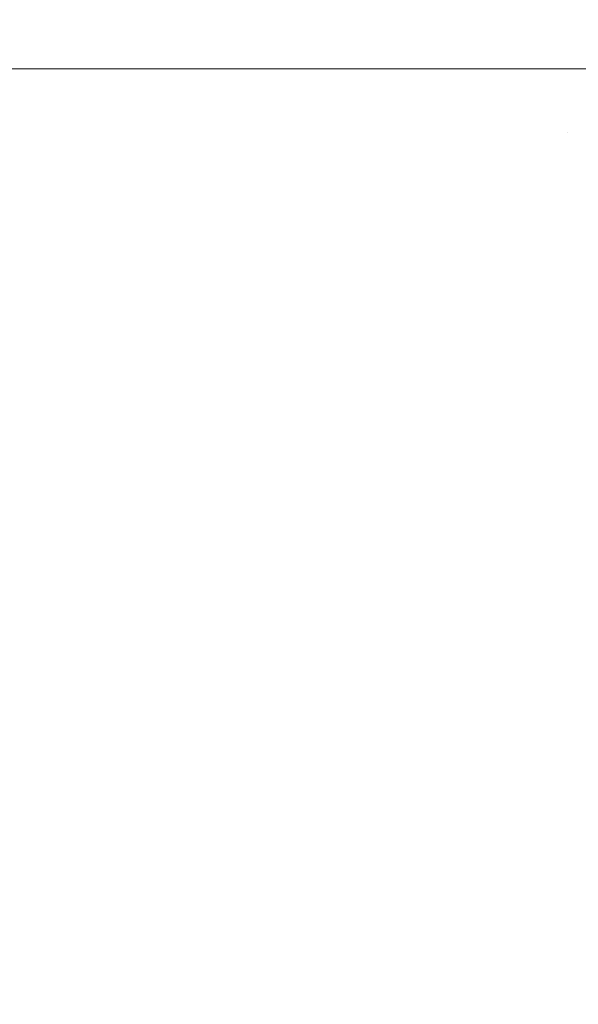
# Model space of a CAD drawing. Header units: centimetres. Extents: x -26 to 27.3, y -25.3 to -23.5.
# Tile 196 of 221: x 27.2214 to 27.2442, y -25.1982 to -25.1579. Entities that reach past the tile are written whole.
import ezdxf

# ---------------------------------------------------------------- set-up
doc = ezdxf.new("R2010")
doc.units = ezdxf.units.CM
doc.header["$LTSCALE"] = 2.54
doc.layers.add('Lucido design-1', color=7, linetype='Continuous')

# ---------------------------------------------------------------- blocks, each defined once
blk = doc.blocks.new('Gruppo-4-1')
at = {"color": 7, "linetype": 'Continuous', "lineweight": 9}
for points, invisible_edges in [([(27.223412, -23.559888, 1049.630799), (27.223412, -25.159888, 1049.630799), (27.219695, -25.159888, 1049.629223), (27.219695, -23.559888, 1049.629223)], 5), ([(27.219864, -25.159888, 1050.41482), (27.223409, -25.159888, 1050.413304), (27.223409, -23.559888, 1050.413304), (27.219864, -23.559888, 1050.41482)], 10), ([(27.223786, -23.559888, 1050.413143), (27.223409, -23.559888, 1050.413304), (27.223409, -25.159888, 1050.413304), (27.223786, -25.159888, 1050.413143)], 10), ([(27.227066, -23.559888, 1049.632526), (27.227066, -25.159888, 1049.632526), (27.223412, -25.159888, 1049.630799), (27.223412, -23.559888, 1049.630799)], 5), ([(27.223786, -25.159888, 1050.413143), (27.227061, -25.159888, 1050.411574), (27.227061, -23.559888, 1050.411574), (27.223786, -23.559888, 1050.413143)], 10), ([(27.227629, -23.559888, 1050.411302), (27.227061, -23.559888, 1050.411574), (27.227061, -25.159888, 1050.411574), (27.227629, -25.159888, 1050.411302)], 10), ([(27.230652, -23.559888, 1049.634402), (27.230652, -25.159888, 1049.634402), (27.227066, -25.159888, 1049.632526), (27.227066, -23.559888, 1049.632526)], 5), ([(27.227629, -25.159888, 1050.411302), (27.230645, -25.159888, 1050.409696), (27.230645, -23.559888, 1050.409696), (27.227629, -23.559888, 1050.411302)], 10), ([(27.231384, -23.559888, 1050.409303), (27.230645, -23.559888, 1050.409696), (27.230645, -25.159888, 1050.409696), (27.231384, -25.159888, 1050.409303)], 10), ([(27.234162, -23.559888, 1049.636423), (27.234162, -25.159888, 1049.636423), (27.230652, -25.159888, 1049.634402), (27.230652, -23.559888, 1049.634402)], 5), ([(27.231384, -25.159888, 1050.409303), (27.234154, -25.159888, 1050.407673), (27.234154, -23.559888, 1050.407673), (27.231384, -23.559888, 1050.409303)], 10), ([(27.235047, -23.559888, 1050.407148), (27.234154, -23.559888, 1050.407673), (27.234154, -25.159888, 1050.407673), (27.235047, -25.159888, 1050.407148)], 10), ([(27.237592, -23.559888, 1049.638588), (27.237592, -25.159888, 1049.638588), (27.234162, -25.159888, 1049.636423), (27.234162, -23.559888, 1049.636423)], 5), ([(27.235047, -25.159888, 1050.407148), (27.237582, -25.159888, 1050.405508), (27.237582, -23.559888, 1050.405508), (27.235047, -23.559888, 1050.407148)], 10), ([(27.23861, -23.559888, 1050.404842), (27.237582, -23.559888, 1050.405508), (27.237582, -25.159888, 1050.405508), (27.23861, -25.159888, 1050.404842)], 10), ([(27.240933, -23.559888, 1049.640891), (27.240933, -25.159888, 1049.640891), (27.237592, -25.159888, 1049.638588), (27.237592, -23.559888, 1049.638588)], 5), ([(27.23861, -25.159888, 1050.404842), (27.240922, -25.159888, 1050.403203), (27.240922, -23.559888, 1050.403203), (27.23861, -23.559888, 1050.404842)], 10), ([(27.242068, -23.559888, 1050.402391), (27.240922, -23.559888, 1050.403203), (27.240922, -25.159888, 1050.403203), (27.242068, -25.159888, 1050.402391)], 10), ([(27.24423, -23.559888, 1049.643368), (27.24423, -25.159888, 1049.643368), (27.240933, -25.159888, 1049.640891), (27.240933, -23.559888, 1049.640891)], 5), ([(27.242068, -25.159888, 1050.402391), (27.243863, -25.159888, 1050.401029), (27.243863, -23.559888, 1050.401029), (27.242068, -23.559888, 1050.402391)], 10), ([(27.243863, -25.159888, 1050.401029), (27.244224, -25.159888, 1050.400735), (27.244224, -23.559888, 1050.400735), (27.243863, -23.559888, 1050.401029)], 10), ([(27.247132, -23.559888, 1050.398377), (27.244224, -23.559888, 1050.400735), (27.244224, -25.159888, 1050.400735), (27.247132, -25.159888, 1050.398377)], 10), ([(27.223412, -25.159888, 1049.630799), (27.223375, -25.161624, 1049.630799), (27.219661, -25.161466, 1049.629223), (27.219695, -25.159888, 1049.629223)], 7), ([(27.223409, -25.159888, 1050.413304), (27.219864, -25.159888, 1050.41482), (27.21983, -25.161473, 1050.41482), (27.223749, -25.161639, 1050.413143)], 14), ([(27.227066, -25.159888, 1049.632526), (27.227026, -25.161779, 1049.632526), (27.223375, -25.161624, 1049.630799), (27.223412, -25.159888, 1049.630799)], 7), ([(27.223749, -25.161639, 1050.413143), (27.223786, -25.159888, 1050.413143), (27.223409, -25.159888, 1050.413304)], 9), ([(27.227061, -25.159888, 1050.411574), (27.223786, -25.159888, 1050.413143), (27.223749, -25.161639, 1050.413143), (27.227588, -25.161803, 1050.411302)], 14), ([(27.230652, -25.159888, 1049.634402), (27.230609, -25.161931, 1049.634402), (27.227026, -25.161779, 1049.632526), (27.227066, -25.159888, 1049.632526)], 7), ([(27.227588, -25.161803, 1050.411302), (27.227629, -25.159888, 1050.411302), (27.227061, -25.159888, 1050.411574)], 9), ([(27.230645, -25.159888, 1050.409696), (27.227629, -25.159888, 1050.411302), (27.227588, -25.161803, 1050.411302), (27.23134, -25.161962, 1050.409303)], 14), ([(27.234162, -25.159888, 1049.636423), (27.234116, -25.16208, 1049.636423), (27.230609, -25.161931, 1049.634402), (27.230652, -25.159888, 1049.634402)], 7), ([(27.23134, -25.161962, 1050.409303), (27.231384, -25.159888, 1050.409303), (27.230645, -25.159888, 1050.409696)], 9), ([(27.234154, -25.159888, 1050.407673), (27.231384, -25.159888, 1050.409303), (27.23134, -25.161962, 1050.409303), (27.234999, -25.162117, 1050.407148)], 14), ([(27.237592, -25.159888, 1049.638588), (27.237542, -25.162225, 1049.638588), (27.234116, -25.16208, 1049.636423), (27.234162, -25.159888, 1049.636423)], 7), ([(27.234999, -25.162117, 1050.407148), (27.235047, -25.159888, 1050.407148), (27.234154, -25.159888, 1050.407673)], 9), ([(27.237582, -25.159888, 1050.405508), (27.235047, -25.159888, 1050.407148), (27.234999, -25.162117, 1050.407148), (27.238559, -25.162269, 1050.404842)], 14), ([(27.240933, -25.159888, 1049.640891), (27.240881, -25.162367, 1049.640891), (27.237542, -25.162225, 1049.638588), (27.237592, -25.159888, 1049.638588)], 7), ([(27.238559, -25.162269, 1050.404842), (27.23861, -25.159888, 1050.404842), (27.237582, -25.159888, 1050.405508)], 9), ([(27.240922, -25.159888, 1050.403203), (27.23861, -25.159888, 1050.404842), (27.238559, -25.162269, 1050.404842), (27.242015, -25.162415, 1050.402391)], 14), ([(27.24423, -25.159888, 1049.643368), (27.244174, -25.162507, 1049.643368), (27.240881, -25.162367, 1049.640891), (27.240933, -25.159888, 1049.640891)], 7), ([(27.242015, -25.162415, 1050.402391), (27.242068, -25.159888, 1050.402391), (27.240922, -25.159888, 1050.403203)], 9), ([(27.242068, -25.159888, 1050.402391), (27.242015, -25.162415, 1050.402391), (27.243808, -25.162492, 1050.401029), (27.243863, -25.159888, 1050.401029)], 7), ([(27.243808, -25.162492, 1050.401029), (27.247074, -25.16263, 1050.398377), (27.247132, -25.159888, 1050.398377), (27.244224, -25.159888, 1050.400735)], 11), ([(27.244224, -25.159888, 1050.400735), (27.243863, -25.159888, 1050.401029), (27.243808, -25.162492, 1050.401029)], 10), ([(27.247379, -25.159888, 1049.645943), (27.24732, -25.162641, 1049.645943), (27.244174, -25.162507, 1049.643368), (27.24423, -25.159888, 1049.643368)], 7), ([(27.223375, -25.161624, 1049.630799), (27.223264, -25.163356, 1049.630799), (27.219561, -25.163041, 1049.629223), (27.219661, -25.161466, 1049.629223)], 15), ([(27.21983, -25.161473, 1050.41482), (27.219729, -25.163055, 1050.41482), (27.223638, -25.163388, 1050.413143), (27.223749, -25.161639, 1050.413143)], 15), ([(27.227026, -25.161779, 1049.632526), (27.226906, -25.163666, 1049.632526), (27.223264, -25.163356, 1049.630799), (27.223375, -25.161624, 1049.630799)], 15), ([(27.223749, -25.161639, 1050.413143), (27.223638, -25.163388, 1050.413143), (27.227466, -25.163714, 1050.411302), (27.227588, -25.161803, 1050.411302)], 15), ([(27.230609, -25.161931, 1049.634402), (27.230479, -25.16397, 1049.634402), (27.226906, -25.163666, 1049.632526), (27.227026, -25.161779, 1049.632526)], 15), ([(27.227588, -25.161803, 1050.411302), (27.227466, -25.163714, 1050.411302), (27.231208, -25.164032, 1050.409303), (27.23134, -25.161962, 1050.409303)], 15), ([(27.234116, -25.16208, 1049.636423), (27.233976, -25.164268, 1049.636423), (27.230479, -25.16397, 1049.634402), (27.230609, -25.161931, 1049.634402)], 15), ([(27.23134, -25.161962, 1050.409303), (27.231208, -25.164032, 1050.409303), (27.234857, -25.164343, 1050.407148), (27.234999, -25.162117, 1050.407148)], 15), ([(27.237542, -25.162225, 1049.638588), (27.237393, -25.164559, 1049.638588), (27.233976, -25.164268, 1049.636423), (27.234116, -25.16208, 1049.636423)], 15), ([(27.234999, -25.162117, 1050.407148), (27.234857, -25.164343, 1050.407148), (27.238408, -25.164645, 1050.404842), (27.238559, -25.162269, 1050.404842)], 15), ([(27.240881, -25.162367, 1049.640891), (27.240723, -25.164842, 1049.640891), (27.237393, -25.164559, 1049.638588), (27.237542, -25.162225, 1049.638588)], 15), ([(27.238559, -25.162269, 1050.404842), (27.238408, -25.164645, 1050.404842), (27.241854, -25.164938, 1050.402391), (27.242015, -25.162415, 1050.402391)], 15), ([(27.244174, -25.162507, 1049.643368), (27.244008, -25.165122, 1049.643368), (27.240723, -25.164842, 1049.640891), (27.240881, -25.162367, 1049.640891)], 15), ([(27.242015, -25.162415, 1050.402391), (27.241854, -25.164938, 1050.402391), (27.243642, -25.16509, 1050.401029), (27.243808, -25.162492, 1050.401029)], 15), ([(27.243808, -25.162492, 1050.401029), (27.243642, -25.16509, 1050.401029), (27.2469, -25.165368, 1050.398377), (27.247074, -25.16263, 1050.398377)], 15), ([(27.24732, -25.162641, 1049.645943), (27.247145, -25.165389, 1049.645943), (27.244008, -25.165122, 1049.643368), (27.244174, -25.162507, 1049.643368)], 15), ([(27.223264, -25.163356, 1049.630799), (27.223081, -25.165082, 1049.630799), (27.219393, -25.16461, 1049.629223), (27.219561, -25.163041, 1049.629223)], 15), ([(27.219729, -25.163055, 1050.41482), (27.219561, -25.164632, 1050.41482), (27.223452, -25.16513, 1050.413143), (27.223638, -25.163388, 1050.413143)], 15), ([(27.226906, -25.163666, 1049.632526), (27.226705, -25.165546, 1049.632526), (27.223081, -25.165082, 1049.630799), (27.223264, -25.163356, 1049.630799)], 15), ([(27.223638, -25.163388, 1050.413143), (27.223452, -25.16513, 1050.413143), (27.227263, -25.165618, 1050.411302), (27.227466, -25.163714, 1050.411302)], 15), ([(27.230479, -25.16397, 1049.634402), (27.230262, -25.166002, 1049.634402), (27.226705, -25.165546, 1049.632526), (27.226906, -25.163666, 1049.632526)], 15), ([(27.227466, -25.163714, 1050.411302), (27.227263, -25.165618, 1050.411302), (27.230988, -25.166095, 1050.409303), (27.231208, -25.164032, 1050.409303)], 15), ([(27.233976, -25.164268, 1049.636423), (27.233744, -25.166448, 1049.636423), (27.230262, -25.166002, 1049.634402), (27.230479, -25.16397, 1049.634402)], 15), ([(27.231208, -25.164032, 1050.409303), (27.230988, -25.166095, 1050.409303), (27.234621, -25.16656, 1050.407148), (27.234857, -25.164343, 1050.407148)], 15), ([(27.237393, -25.164559, 1049.638588), (27.237146, -25.166883, 1049.638588), (27.233744, -25.166448, 1049.636423), (27.233976, -25.164268, 1049.636423)], 15), ([(27.234857, -25.164343, 1050.407148), (27.234621, -25.16656, 1050.407148), (27.238156, -25.167013, 1050.404842), (27.238408, -25.164645, 1050.404842)], 15), ([(27.223081, -25.165082, 1049.630799), (27.222824, -25.166799, 1049.630799), (27.21916, -25.166171, 1049.629223), (27.219393, -25.16461, 1049.629223)], 15), ([(27.219561, -25.164632, 1050.41482), (27.219327, -25.166199, 1050.41482), (27.223193, -25.166862, 1050.413143), (27.223452, -25.16513, 1050.413143)], 15), ([(27.240723, -25.164842, 1049.640891), (27.24046, -25.167308, 1049.640891), (27.237146, -25.166883, 1049.638588), (27.237393, -25.164559, 1049.638588)], 15), ([(27.238408, -25.164645, 1050.404842), (27.238156, -25.167013, 1050.404842), (27.241586, -25.167452, 1050.402391), (27.241854, -25.164938, 1050.402391)], 15), ([(27.244008, -25.165122, 1049.643368), (27.24373, -25.167727, 1049.643368), (27.24046, -25.167308, 1049.640891), (27.240723, -25.164842, 1049.640891)], 15), ([(27.226705, -25.165546, 1049.632526), (27.226426, -25.167417, 1049.632526), (27.222824, -25.166799, 1049.630799), (27.223081, -25.165082, 1049.630799)], 15), ([(27.223452, -25.16513, 1050.413143), (27.223193, -25.166862, 1050.413143), (27.22698, -25.167512, 1050.411302), (27.227263, -25.165618, 1050.411302)], 15), ([(27.241854, -25.164938, 1050.402391), (27.241586, -25.167452, 1050.402391), (27.243366, -25.16768, 1050.401029), (27.243642, -25.16509, 1050.401029)], 15), ([(27.243642, -25.16509, 1050.401029), (27.243366, -25.16768, 1050.401029), (27.246609, -25.168095, 1050.398377), (27.2469, -25.165368, 1050.398377)], 15), ([(27.247145, -25.165389, 1049.645943), (27.246853, -25.168126, 1049.645943), (27.24373, -25.167727, 1049.643368), (27.244008, -25.165122, 1049.643368)], 15), ([(27.230262, -25.166002, 1049.634402), (27.22996, -25.168023, 1049.634402), (27.226426, -25.167417, 1049.632526), (27.226705, -25.165546, 1049.632526)], 15), ([(27.227263, -25.165618, 1050.411302), (27.22698, -25.167512, 1050.411302), (27.230681, -25.168146, 1050.409303), (27.230988, -25.166095, 1050.409303)], 15), ([(27.233744, -25.166448, 1049.636423), (27.23342, -25.168616, 1049.636423), (27.22996, -25.168023, 1049.634402), (27.230262, -25.166002, 1049.634402)], 15), ([(27.222824, -25.166799, 1049.630799), (27.222494, -25.168503, 1049.630799), (27.21886, -25.16772, 1049.629223), (27.21916, -25.166171, 1049.629223)], 15), ([(27.219327, -25.166199, 1050.41482), (27.219026, -25.167756, 1050.41482), (27.22286, -25.168582, 1050.413143), (27.223193, -25.166862, 1050.413143)], 15), ([(27.230988, -25.166095, 1050.409303), (27.230681, -25.168146, 1050.409303), (27.234291, -25.168765, 1050.407148), (27.234621, -25.16656, 1050.407148)], 15), ([(27.237146, -25.166883, 1049.638588), (27.2368, -25.169196, 1049.638588), (27.23342, -25.168616, 1049.636423), (27.233744, -25.166448, 1049.636423)], 15), ([(27.226426, -25.167417, 1049.632526), (27.226066, -25.169273, 1049.632526), (27.222494, -25.168503, 1049.630799), (27.222824, -25.166799, 1049.630799)], 15), ([(27.223193, -25.166862, 1050.413143), (27.22286, -25.168582, 1050.413143), (27.226616, -25.169392, 1050.411302), (27.22698, -25.167512, 1050.411302)], 15), ([(27.234621, -25.16656, 1050.407148), (27.234291, -25.168765, 1050.407148), (27.237803, -25.169368, 1050.404842), (27.238156, -25.167013, 1050.404842)], 15), ([(27.24046, -25.167308, 1049.640891), (27.240093, -25.16976, 1049.640891), (27.2368, -25.169196, 1049.638588), (27.237146, -25.166883, 1049.638588)], 15), ([(27.238156, -25.167013, 1050.404842), (27.237803, -25.169368, 1050.404842), (27.241212, -25.169952, 1050.402391), (27.241586, -25.167452, 1050.402391)], 15), ([(27.22996, -25.168023, 1049.634402), (27.229572, -25.170029, 1049.634402), (27.226066, -25.169273, 1049.632526), (27.226426, -25.167417, 1049.632526)], 15), ([(27.22698, -25.167512, 1050.411302), (27.226616, -25.169392, 1050.411302), (27.230287, -25.170183, 1050.409303), (27.230681, -25.168146, 1050.409303)], 15), ([(27.24373, -25.167727, 1049.643368), (27.243342, -25.170317, 1049.643368), (27.240093, -25.16976, 1049.640891), (27.24046, -25.167308, 1049.640891)], 15), ([(27.241586, -25.167452, 1050.402391), (27.241212, -25.169952, 1050.402391), (27.242981, -25.170255, 1050.401029), (27.243366, -25.16768, 1050.401029)], 15), ([(27.243366, -25.16768, 1050.401029), (27.242981, -25.170255, 1050.401029), (27.246203, -25.170808, 1050.398377), (27.246609, -25.168095, 1050.398377)], 15), ([(27.222494, -25.168503, 1049.630799), (27.222092, -25.170192, 1049.630799), (27.218495, -25.169256, 1049.629223), (27.21886, -25.16772, 1049.629223)], 15), ([(27.219026, -25.167756, 1050.41482), (27.218659, -25.169298, 1050.41482), (27.222455, -25.170287, 1050.413143), (27.22286, -25.168582, 1050.413143)], 15), ([(27.23342, -25.168616, 1049.636423), (27.233003, -25.170768, 1049.636423), (27.229572, -25.170029, 1049.634402), (27.22996, -25.168023, 1049.634402)], 15), ([(27.246853, -25.168126, 1049.645943), (27.246446, -25.17085, 1049.645943), (27.243342, -25.170317, 1049.643368), (27.24373, -25.167727, 1049.643368)], 15), ([(27.230681, -25.168146, 1050.409303), (27.230287, -25.170183, 1050.409303), (27.233868, -25.170955, 1050.407148), (27.234291, -25.168765, 1050.407148)], 15), ([(27.226066, -25.169273, 1049.632526), (27.225629, -25.171113, 1049.632526), (27.222092, -25.170192, 1049.630799), (27.222494, -25.168503, 1049.630799)], 15), ([(27.22286, -25.168582, 1050.413143), (27.222455, -25.170287, 1050.413143), (27.226173, -25.171255, 1050.411302), (27.226616, -25.169392, 1050.411302)], 15), ([(27.2368, -25.169196, 1049.638588), (27.236356, -25.171491, 1049.638588), (27.233003, -25.170768, 1049.636423), (27.23342, -25.168616, 1049.636423)], 15), ([(27.234291, -25.168765, 1050.407148), (27.233868, -25.170955, 1050.407148), (27.237351, -25.171705, 1050.404842), (27.237803, -25.169368, 1050.404842)], 15), ([(27.222092, -25.170192, 1049.630799), (27.221619, -25.171863, 1049.630799), (27.218065, -25.170774, 1049.629223), (27.218495, -25.169256, 1049.629223)], 15), ([(27.218659, -25.169298, 1050.41482), (27.218227, -25.170824, 1050.41482), (27.221977, -25.171972, 1050.413143), (27.222455, -25.170287, 1050.413143)], 15), ([(27.229572, -25.170029, 1049.634402), (27.229099, -25.172017, 1049.634402), (27.225629, -25.171113, 1049.632526), (27.226066, -25.169273, 1049.632526)], 15), ([(27.240093, -25.16976, 1049.640891), (27.239622, -25.172195, 1049.640891), (27.236356, -25.171491, 1049.638588), (27.2368, -25.169196, 1049.638588)], 15), ([(27.226616, -25.169392, 1050.411302), (27.226173, -25.171255, 1050.411302), (27.229807, -25.172201, 1050.409303), (27.230287, -25.170183, 1050.409303)], 15), ([(27.237803, -25.169368, 1050.404842), (27.237351, -25.171705, 1050.404842), (27.240732, -25.172434, 1050.402391), (27.241212, -25.169952, 1050.402391)], 15), ([(27.233003, -25.170768, 1049.636423), (27.232496, -25.172901, 1049.636423), (27.229099, -25.172017, 1049.634402), (27.229572, -25.170029, 1049.634402)], 15), ([(27.243342, -25.170317, 1049.643368), (27.242845, -25.172889, 1049.643368), (27.239622, -25.172195, 1049.640891), (27.240093, -25.16976, 1049.640891)], 15), ([(27.241212, -25.169952, 1050.402391), (27.240732, -25.172434, 1050.402391), (27.242486, -25.172812, 1050.401029), (27.242981, -25.170255, 1050.401029)], 15), ([(27.225629, -25.171113, 1049.632526), (27.225114, -25.172933, 1049.632526), (27.221619, -25.171863, 1049.630799), (27.222092, -25.170192, 1049.630799)], 15), ([(27.222455, -25.170287, 1050.413143), (27.221977, -25.171972, 1050.413143), (27.225651, -25.173097, 1050.411302), (27.226173, -25.171255, 1050.411302)], 15), ([(27.230287, -25.170183, 1050.409303), (27.229807, -25.172201, 1050.409303), (27.233352, -25.173124, 1050.407148), (27.233868, -25.170955, 1050.407148)], 15), ([(27.242981, -25.170255, 1050.401029), (27.242486, -25.172812, 1050.401029), (27.245682, -25.173501, 1050.398377), (27.246203, -25.170808, 1050.398377)], 15), ([(27.246446, -25.17085, 1049.645943), (27.245923, -25.173553, 1049.645943), (27.242845, -25.172889, 1049.643368), (27.243342, -25.170317, 1049.643368)], 15), ([(27.221619, -25.171863, 1049.630799), (27.221076, -25.173511, 1049.630799), (27.217571, -25.172273, 1049.629223), (27.218065, -25.170774, 1049.629223)], 15), ([(27.218227, -25.170824, 1050.41482), (27.21773, -25.172329, 1050.41482), (27.221429, -25.173636, 1050.413143), (27.221977, -25.171972, 1050.413143)], 15), ([(27.236356, -25.171491, 1049.638588), (27.235815, -25.173765, 1049.638588), (27.232496, -25.172901, 1049.636423), (27.233003, -25.170768, 1049.636423)], 15), ([(27.229099, -25.172017, 1049.634402), (27.228542, -25.173983, 1049.634402), (27.225114, -25.172933, 1049.632526), (27.225629, -25.171113, 1049.632526)], 15), ([(27.226173, -25.171255, 1050.411302), (27.225651, -25.173097, 1050.411302), (27.229242, -25.174197, 1050.409303), (27.229807, -25.172201, 1050.409303)], 15), ([(27.233868, -25.170955, 1050.407148), (27.233352, -25.173124, 1050.407148), (27.2368, -25.174022, 1050.404842), (27.237351, -25.171705, 1050.404842)], 15), ([(27.239622, -25.172195, 1049.640891), (27.239049, -25.174607, 1049.640891), (27.235815, -25.173765, 1049.638588), (27.236356, -25.171491, 1049.638588)], 15), ([(27.237351, -25.171705, 1050.404842), (27.2368, -25.174022, 1050.404842), (27.240147, -25.174893, 1050.402391), (27.240732, -25.172434, 1050.402391)], 15), ([(27.225114, -25.172933, 1049.632526), (27.224522, -25.174729, 1049.632526), (27.221076, -25.173511, 1049.630799), (27.221619, -25.171863, 1049.630799)], 15), ([(27.221977, -25.171972, 1050.413143), (27.221429, -25.173636, 1050.413143), (27.225052, -25.174916, 1050.411302), (27.225651, -25.173097, 1050.411302)], 15), ([(27.232496, -25.172901, 1049.636423), (27.231899, -25.175011, 1049.636423), (27.228542, -25.173983, 1049.634402), (27.229099, -25.172017, 1049.634402)], 15), ([(27.21773, -25.172329, 1050.41482), (27.217171, -25.173813, 1050.41482), (27.22081, -25.175275, 1050.413143), (27.221429, -25.173636, 1050.413143)], 15), ([(27.229807, -25.172201, 1050.409303), (27.229242, -25.174197, 1050.409303), (27.232744, -25.17527, 1050.407148), (27.233352, -25.173124, 1050.407148)], 15), ([(27.242845, -25.172889, 1049.643368), (27.242239, -25.175438, 1049.643368), (27.239049, -25.174607, 1049.640891), (27.239622, -25.172195, 1049.640891)], 15), ([(27.240732, -25.172434, 1050.402391), (27.240147, -25.174893, 1050.402391), (27.241884, -25.175346, 1050.401029), (27.242486, -25.172812, 1050.401029)], 15), ([(27.235815, -25.173765, 1049.638588), (27.235178, -25.176015, 1049.638588), (27.231899, -25.175011, 1049.636423), (27.232496, -25.172901, 1049.636423)], 15), ([(27.242486, -25.172812, 1050.401029), (27.241884, -25.175346, 1050.401029), (27.245047, -25.176169, 1050.398377), (27.245682, -25.173501, 1050.398377)], 15), ([(27.245923, -25.173553, 1049.645943), (27.245286, -25.176232, 1049.645943), (27.242239, -25.175438, 1049.643368), (27.242845, -25.172889, 1049.643368)], 15), ([(27.228542, -25.173983, 1049.634402), (27.227902, -25.175923, 1049.634402), (27.224522, -25.174729, 1049.632526), (27.225114, -25.172933, 1049.632526)], 15), ([(27.225651, -25.173097, 1050.411302), (27.225052, -25.174916, 1050.411302), (27.228593, -25.176167, 1050.409303), (27.229242, -25.174197, 1050.409303)], 15), ([(27.233352, -25.173124, 1050.407148), (27.232744, -25.17527, 1050.407148), (27.236151, -25.176313, 1050.404842), (27.2368, -25.174022, 1050.404842)], 15), ([(27.224522, -25.174729, 1049.632526), (27.223854, -25.176498, 1049.632526), (27.220463, -25.175136, 1049.630799), (27.221076, -25.173511, 1049.630799)], 15), ([(27.221429, -25.173636, 1050.413143), (27.22081, -25.175275, 1050.413143), (27.224376, -25.176708, 1050.411302), (27.225052, -25.174916, 1050.411302)], 15), ([(27.231899, -25.175011, 1049.636423), (27.231212, -25.177093, 1049.636423), (27.227902, -25.175923, 1049.634402), (27.228542, -25.173983, 1049.634402)], 15), ([(27.239049, -25.174607, 1049.640891), (27.238373, -25.176993, 1049.640891), (27.235178, -25.176015, 1049.638588), (27.235815, -25.173765, 1049.638588)], 15), ([(27.2368, -25.174022, 1050.404842), (27.236151, -25.176313, 1050.404842), (27.239458, -25.177326, 1050.402391), (27.240147, -25.174893, 1050.402391)], 15), ([(27.229242, -25.174197, 1050.409303), (27.228593, -25.176167, 1050.409303), (27.232046, -25.177387, 1050.407148), (27.232744, -25.17527, 1050.407148)], 15), ([(27.227902, -25.175923, 1049.634402), (27.227181, -25.177835, 1049.634402), (27.223854, -25.176498, 1049.632526), (27.224522, -25.174729, 1049.632526)], 15), ([(27.225052, -25.174916, 1050.411302), (27.224376, -25.176708, 1050.411302), (27.22786, -25.178108, 1050.409303), (27.228593, -25.176167, 1050.409303)], 15), ([(27.242239, -25.175438, 1049.643368), (27.241525, -25.177959, 1049.643368), (27.238373, -25.176993, 1049.640891), (27.239049, -25.174607, 1049.640891)], 15), ([(27.240147, -25.174893, 1050.402391), (27.239458, -25.177326, 1050.402391), (27.241174, -25.177851, 1050.401029), (27.241884, -25.175346, 1050.401029)], 15), ([(27.223854, -25.176498, 1049.632526), (27.223112, -25.178238, 1049.632526), (27.219782, -25.176732, 1049.630799), (27.220463, -25.175136, 1049.630799)], 15), ([(27.22081, -25.175275, 1050.413143), (27.220123, -25.176886, 1050.413143), (27.223624, -25.178469, 1050.411302), (27.224376, -25.176708, 1050.411302)], 15), ([(27.235178, -25.176015, 1049.638588), (27.234446, -25.178235, 1049.638588), (27.231212, -25.177093, 1049.636423), (27.231899, -25.175011, 1049.636423)], 15), ([(27.232744, -25.17527, 1050.407148), (27.232046, -25.177387, 1050.407148), (27.235406, -25.178574, 1050.404842), (27.236151, -25.176313, 1050.404842)], 15), ([(27.241884, -25.175346, 1050.401029), (27.241174, -25.177851, 1050.401029), (27.2443, -25.178809, 1050.398377), (27.245047, -25.176169, 1050.398377)], 15), ([(27.245286, -25.176232, 1049.645943), (27.244536, -25.178881, 1049.645943), (27.241525, -25.177959, 1049.643368), (27.242239, -25.175438, 1049.643368)], 15), ([(27.231212, -25.177093, 1049.636423), (27.230438, -25.179144, 1049.636423), (27.227181, -25.177835, 1049.634402), (27.227902, -25.175923, 1049.634402)], 15), ([(27.238373, -25.176993, 1049.640891), (27.237597, -25.179349, 1049.640891), (27.234446, -25.178235, 1049.638588), (27.235178, -25.176015, 1049.638588)], 15), ([(27.227181, -25.177835, 1049.634402), (27.226379, -25.179714, 1049.634402), (27.223112, -25.178238, 1049.632526), (27.223854, -25.176498, 1049.632526)], 15), ([(27.228593, -25.176167, 1050.409303), (27.22786, -25.178108, 1050.409303), (27.231259, -25.179474, 1050.407148), (27.232046, -25.177387, 1050.407148)], 15), ([(27.236151, -25.176313, 1050.404842), (27.235406, -25.178574, 1050.404842), (27.238667, -25.179727, 1050.402391), (27.239458, -25.177326, 1050.402391)], 15), ([(27.223112, -25.178238, 1049.632526), (27.222296, -25.179944, 1049.632526), (27.219033, -25.178299, 1049.630799), (27.219782, -25.176732, 1049.630799)], 15), ([(27.220123, -25.176886, 1050.413143), (27.219367, -25.178467, 1050.413143), (27.222798, -25.180197, 1050.411302), (27.223624, -25.178469, 1050.411302)], 15), ([(27.224376, -25.176708, 1050.411302), (27.223624, -25.178469, 1050.411302), (27.227046, -25.180016, 1050.409303), (27.22786, -25.178108, 1050.409303)], 15), ([(27.234446, -25.178235, 1049.638588), (27.23362, -25.180423, 1049.638588), (27.230438, -25.179144, 1049.636423), (27.231212, -25.177093, 1049.636423)], 15), ([(27.241525, -25.177959, 1049.643368), (27.240705, -25.180447, 1049.643368), (27.237597, -25.179349, 1049.640891), (27.238373, -25.176993, 1049.640891)], 15), ([(27.239458, -25.177326, 1050.402391), (27.238667, -25.179727, 1050.402391), (27.240359, -25.180325, 1050.401029), (27.241174, -25.177851, 1050.401029)], 15), ([(27.232046, -25.177387, 1050.407148), (27.231259, -25.179474, 1050.407148), (27.234565, -25.180802, 1050.404842), (27.235406, -25.178574, 1050.404842)], 15), ([(27.230438, -25.179144, 1049.636423), (27.229578, -25.18116, 1049.636423), (27.226379, -25.179714, 1049.634402), (27.227181, -25.177835, 1049.634402)], 15), ([(27.22786, -25.178108, 1050.409303), (27.227046, -25.180016, 1050.409303), (27.230384, -25.181525, 1050.407148), (27.231259, -25.179474, 1050.407148)], 15), ([(27.241174, -25.177851, 1050.401029), (27.240359, -25.180325, 1050.401029), (27.243441, -25.181414, 1050.398377), (27.2443, -25.178809, 1050.398377)], 15), ([(27.244536, -25.178881, 1049.645943), (27.243674, -25.181496, 1049.645943), (27.240705, -25.180447, 1049.643368), (27.241525, -25.177959, 1049.643368)], 15), ([(27.222296, -25.179944, 1049.632526), (27.221409, -25.181614, 1049.632526), (27.218219, -25.179832, 1049.630799), (27.219033, -25.178299, 1049.630799)], 15), ([(27.219367, -25.178467, 1050.413143), (27.218546, -25.180014, 1050.413143), (27.2219, -25.181888, 1050.411302), (27.222798, -25.180197, 1050.411302)], 15), ([(27.226379, -25.179714, 1049.634402), (27.225498, -25.181558, 1049.634402), (27.222296, -25.179944, 1049.632526), (27.223112, -25.178238, 1049.632526)], 15), ([(27.223624, -25.178469, 1050.411302), (27.222798, -25.180197, 1050.411302), (27.226152, -25.181888, 1050.409303), (27.227046, -25.180016, 1050.409303)], 15), ([(27.237597, -25.179349, 1049.640891), (27.236721, -25.181669, 1049.640891), (27.23362, -25.180423, 1049.638588), (27.234446, -25.178235, 1049.638588)], 15), ([(27.235406, -25.178574, 1050.404842), (27.234565, -25.180802, 1050.404842), (27.237774, -25.182092, 1050.402391), (27.238667, -25.179727, 1050.402391)], 15), ([(27.2443, -25.178809, 1050.398377), (27.243441, -25.181414, 1050.398377), (27.246428, -25.182469, 1050.395578), (27.247329, -25.179736, 1050.395578)], 15), ([(27.247447, -25.179772, 1049.648646), (27.246544, -25.18251, 1049.648646), (27.243674, -25.181496, 1049.645943), (27.244536, -25.178881, 1049.645943)], 15), ([(27.23362, -25.180423, 1049.638588), (27.232703, -25.182573, 1049.638588), (27.229578, -25.18116, 1049.636423), (27.230438, -25.179144, 1049.636423)], 15), ([(27.240705, -25.180447, 1049.643368), (27.23978, -25.182898, 1049.643368), (27.236721, -25.181669, 1049.640891), (27.237597, -25.179349, 1049.640891)], 15), ([(27.229578, -25.18116, 1049.636423), (27.228633, -25.183139, 1049.636423), (27.225498, -25.181558, 1049.634402), (27.226379, -25.179714, 1049.634402)], 15), ([(27.231259, -25.179474, 1050.407148), (27.230384, -25.181525, 1050.407148), (27.233631, -25.182992, 1050.404842), (27.234565, -25.180802, 1050.404842)], 15), ([(27.238667, -25.179727, 1050.402391), (27.237774, -25.182092, 1050.402391), (27.239439, -25.182761, 1050.401029), (27.240359, -25.180325, 1050.401029)], 15), ([(27.221409, -25.181614, 1049.632526), (27.220452, -25.183245, 1049.632526), (27.21734, -25.181329, 1049.630799), (27.218219, -25.179832, 1049.630799)], 15), ([(27.218546, -25.180014, 1050.413143), (27.217659, -25.181525, 1050.413143), (27.220931, -25.18354, 1050.411302), (27.2219, -25.181888, 1050.411302)], 15), ([(27.225498, -25.181558, 1049.634402), (27.22454, -25.183363, 1049.634402), (27.221409, -25.181614, 1049.632526), (27.222296, -25.179944, 1049.632526)], 15), ([(27.227046, -25.180016, 1050.409303), (27.226152, -25.181888, 1050.409303), (27.229422, -25.183537, 1050.407148), (27.230384, -25.181525, 1050.407148)], 15), ([(27.222798, -25.180197, 1050.411302), (27.2219, -25.181888, 1050.411302), (27.225179, -25.18372, 1050.409303), (27.226152, -25.181888, 1050.409303)], 15), ([(27.236721, -25.181669, 1049.640891), (27.235748, -25.183949, 1049.640891), (27.232703, -25.182573, 1049.638588), (27.23362, -25.180423, 1049.638588)], 15), ([(27.240359, -25.180325, 1050.401029), (27.239439, -25.182761, 1050.401029), (27.242473, -25.18398, 1050.398377), (27.243441, -25.181414, 1050.398377)], 15), ([(27.243674, -25.181496, 1049.645943), (27.242702, -25.184072, 1049.645943), (27.23978, -25.182898, 1049.643368), (27.240705, -25.180447, 1049.643368)], 15), ([(27.234565, -25.180802, 1050.404842), (27.233631, -25.182992, 1050.404842), (27.236782, -25.184417, 1050.402391), (27.237774, -25.182092, 1050.402391)], 15), ([(27.232703, -25.182573, 1049.638588), (27.231695, -25.184682, 1049.638588), (27.228633, -25.183139, 1049.636423), (27.229578, -25.18116, 1049.636423)], 15), ([(27.22454, -25.183363, 1049.634402), (27.223505, -25.185125, 1049.634402), (27.220452, -25.183245, 1049.632526), (27.221409, -25.181614, 1049.632526)], 15), ([(27.228633, -25.183139, 1049.636423), (27.227604, -25.185075, 1049.636423), (27.22454, -25.183363, 1049.634402), (27.225498, -25.181558, 1049.634402)], 15), ([(27.230384, -25.181525, 1050.407148), (27.229422, -25.183537, 1050.407148), (27.232604, -25.185141, 1050.404842), (27.233631, -25.182992, 1050.404842)], 15), ([(27.23978, -25.182898, 1049.643368), (27.238752, -25.185307, 1049.643368), (27.235748, -25.183949, 1049.640891), (27.236721, -25.181669, 1049.640891)], 15), ([(27.243441, -25.181414, 1050.398377), (27.242473, -25.18398, 1050.398377), (27.245412, -25.185161, 1050.395578), (27.246428, -25.182469, 1050.395578)], 15), ([(27.246544, -25.18251, 1049.648646), (27.245527, -25.185207, 1049.648646), (27.242702, -25.184072, 1049.645943), (27.243674, -25.181496, 1049.645943)], 15), ([(27.2219, -25.181888, 1050.411302), (27.220931, -25.18354, 1050.411302), (27.224129, -25.185509, 1050.409303), (27.225179, -25.18372, 1050.409303)], 15), ([(27.226152, -25.181888, 1050.409303), (27.225179, -25.18372, 1050.409303), (27.228376, -25.185506, 1050.407148), (27.229422, -25.183537, 1050.407148)], 15), ([(27.237774, -25.182092, 1050.402391), (27.236782, -25.184417, 1050.402391), (27.238417, -25.185156, 1050.401029), (27.239439, -25.182761, 1050.401029)], 15), ([(27.235748, -25.183949, 1049.640891), (27.234679, -25.186187, 1049.640891), (27.231695, -25.184682, 1049.638588), (27.232703, -25.182573, 1049.638588)], 15), ([(27.233631, -25.182992, 1050.404842), (27.232604, -25.185141, 1050.404842), (27.235692, -25.186698, 1050.402391), (27.236782, -25.184417, 1050.402391)], 15), ([(27.239439, -25.182761, 1050.401029), (27.238417, -25.185156, 1050.401029), (27.241396, -25.186503, 1050.398377), (27.242473, -25.18398, 1050.398377)], 15), ([(27.242702, -25.184072, 1049.645943), (27.241621, -25.186604, 1049.645943), (27.238752, -25.185307, 1049.643368), (27.23978, -25.182898, 1049.643368)], 15), ([(27.223505, -25.185125, 1049.634402), (27.222397, -25.186842, 1049.634402), (27.219427, -25.184834, 1049.632526), (27.220452, -25.183245, 1049.632526)], 15), ([(27.227604, -25.185075, 1049.636423), (27.226495, -25.186966, 1049.636423), (27.223505, -25.185125, 1049.634402), (27.22454, -25.183363, 1049.634402)], 15), ([(27.231695, -25.184682, 1049.638588), (27.230598, -25.186747, 1049.638588), (27.227604, -25.185075, 1049.636423), (27.228633, -25.183139, 1049.636423)], 15), ([(27.220931, -25.18354, 1050.411302), (27.219893, -25.185149, 1050.411302), (27.223004, -25.187252, 1050.409303), (27.224129, -25.185509, 1050.409303)], 15), ([(27.225179, -25.18372, 1050.409303), (27.224129, -25.185509, 1050.409303), (27.227248, -25.187429, 1050.407148), (27.228376, -25.185506, 1050.407148)], 15), ([(27.229422, -25.183537, 1050.407148), (27.228376, -25.185506, 1050.407148), (27.231487, -25.187244, 1050.404842), (27.232604, -25.185141, 1050.404842)], 15), ([(27.238752, -25.185307, 1049.643368), (27.237622, -25.187671, 1049.643368), (27.234679, -25.186187, 1049.640891), (27.235748, -25.183949, 1049.640891)], 15), ([(27.242473, -25.18398, 1050.398377), (27.241396, -25.186503, 1050.398377), (27.244283, -25.187807, 1050.395578), (27.245412, -25.185161, 1050.395578)], 15), ([(27.245527, -25.185207, 1049.648646), (27.244395, -25.187858, 1049.648646), (27.241621, -25.186604, 1049.645943), (27.242702, -25.184072, 1049.645943)], 15), ([(27.236782, -25.184417, 1050.402391), (27.235692, -25.186698, 1050.402391), (27.237295, -25.187506, 1050.401029), (27.238417, -25.185156, 1050.401029)], 15), ([(27.222397, -25.186842, 1049.634402), (27.221218, -25.18851, 1049.634402), (27.218335, -25.186378, 1049.632526), (27.219427, -25.184834, 1049.632526)], 15), ([(27.234679, -25.186187, 1049.640891), (27.233516, -25.188377, 1049.640891), (27.230598, -25.186747, 1049.638588), (27.231695, -25.184682, 1049.638588)], 15), ([(27.219893, -25.185149, 1050.411302), (27.218787, -25.186712, 1050.411302), (27.221806, -25.188945, 1050.409303), (27.223004, -25.187252, 1050.409303)], 15), ([(27.226495, -25.186966, 1049.636423), (27.225306, -25.188808, 1049.636423), (27.222397, -25.186842, 1049.634402), (27.223505, -25.185125, 1049.634402)], 15), ([(27.230598, -25.186747, 1049.638588), (27.229415, -25.188764, 1049.638588), (27.226495, -25.186966, 1049.636423), (27.227604, -25.185075, 1049.636423)], 15), ([(27.232604, -25.185141, 1050.404842), (27.231487, -25.187244, 1050.404842), (27.234506, -25.18893, 1050.402391), (27.235692, -25.186698, 1050.402391)], 15), ([(27.238417, -25.185156, 1050.401029), (27.237295, -25.187506, 1050.401029), (27.240214, -25.188978, 1050.398377), (27.241396, -25.186503, 1050.398377)], 15), ([(27.241621, -25.186604, 1049.645943), (27.240434, -25.189089, 1049.645943), (27.237622, -25.187671, 1049.643368), (27.238752, -25.185307, 1049.643368)], 15), ([(27.224129, -25.185509, 1050.409303), (27.223004, -25.187252, 1050.409303), (27.226038, -25.189303, 1050.407148), (27.227248, -25.187429, 1050.407148)], 15), ([(27.228376, -25.185506, 1050.407148), (27.227248, -25.187429, 1050.407148), (27.230282, -25.189297, 1050.404842), (27.231487, -25.187244, 1050.404842)], 15), ([(27.237622, -25.187671, 1049.643368), (27.236393, -25.189985, 1049.643368), (27.233516, -25.188377, 1049.640891), (27.234679, -25.186187, 1049.640891)], 15), ([(27.241396, -25.186503, 1050.398377), (27.240214, -25.188978, 1050.398377), (27.243042, -25.190404, 1050.395578), (27.244283, -25.187807, 1050.395578)], 15), ([(27.244395, -25.187858, 1049.648646), (27.243152, -25.190459, 1049.648646), (27.240434, -25.189089, 1049.645943), (27.241621, -25.186604, 1049.645943)], 15), ([(27.218787, -25.186712, 1050.411302), (27.217616, -25.188227, 1050.411302), (27.220538, -25.190587, 1050.409303), (27.221806, -25.188945, 1050.409303)], 15), ([(27.225306, -25.188808, 1049.636423), (27.22404, -25.190598, 1049.636423), (27.221218, -25.18851, 1049.634402), (27.222397, -25.186842, 1049.634402)], 15), ([(27.229415, -25.188764, 1049.638588), (27.228147, -25.190728, 1049.638588), (27.225306, -25.188808, 1049.636423), (27.226495, -25.186966, 1049.636423)], 15), ([(27.233516, -25.188377, 1049.640891), (27.23226, -25.190516, 1049.640891), (27.229415, -25.188764, 1049.638588), (27.230598, -25.186747, 1049.638588)], 15), ([(27.235692, -25.186698, 1050.402391), (27.234506, -25.18893, 1050.402391), (27.236073, -25.189806, 1050.401029), (27.237295, -25.187506, 1050.401029)], 15), ([(27.223004, -25.187252, 1050.409303), (27.221806, -25.188945, 1050.409303), (27.224751, -25.191123, 1050.407148), (27.226038, -25.189303, 1050.407148)], 15), ([(27.227248, -25.187429, 1050.407148), (27.226038, -25.189303, 1050.407148), (27.228991, -25.191298, 1050.404842), (27.230282, -25.189297, 1050.404842)], 15), ([(27.231487, -25.187244, 1050.404842), (27.230282, -25.189297, 1050.404842), (27.233227, -25.191111, 1050.402391), (27.234506, -25.18893, 1050.402391)], 15), ([(27.237295, -25.187506, 1050.401029), (27.236073, -25.189806, 1050.401029), (27.238927, -25.1914, 1050.398377), (27.240214, -25.188978, 1050.398377)], 15), ([(27.240434, -25.189089, 1049.645943), (27.239142, -25.19152, 1049.645943), (27.236393, -25.189985, 1049.643368), (27.237622, -25.187671, 1049.643368)], 15), ([(27.244283, -25.187807, 1050.395578), (27.243042, -25.190404, 1050.395578), (27.245759, -25.191774, 1050.392652), (27.247056, -25.189061, 1050.392652)], 15), ([(27.247069, -25.189067, 1049.651474), (27.245773, -25.19178, 1049.651474), (27.243152, -25.190459, 1049.648646), (27.244395, -25.187858, 1049.648646)], 15), ([(27.22404, -25.190598, 1049.636423), (27.222699, -25.192332, 1049.636423), (27.219968, -25.190127, 1049.634402), (27.221218, -25.18851, 1049.634402)], 15), ([(27.236393, -25.189985, 1049.643368), (27.235067, -25.192244, 1049.643368), (27.23226, -25.190516, 1049.640891), (27.233516, -25.188377, 1049.640891)], 15), ([(27.221806, -25.188945, 1050.409303), (27.220538, -25.190587, 1050.409303), (27.223387, -25.192888, 1050.407148), (27.224751, -25.191123, 1050.407148)], 15), ([(27.228147, -25.190728, 1049.638588), (27.226797, -25.192637, 1049.638588), (27.22404, -25.190598, 1049.636423), (27.225306, -25.188808, 1049.636423)], 15), ([(27.23226, -25.190516, 1049.640891), (27.230916, -25.192599, 1049.640891), (27.228147, -25.190728, 1049.638588), (27.229415, -25.188764, 1049.638588)], 15), ([(27.234506, -25.18893, 1050.402391), (27.233227, -25.191111, 1050.402391), (27.234755, -25.192052, 1050.401029), (27.236073, -25.189806, 1050.401029)], 15), ([(27.240214, -25.188978, 1050.398377), (27.238927, -25.1914, 1050.398377), (27.241692, -25.192945, 1050.395578), (27.243042, -25.190404, 1050.395578)], 15), ([(27.226038, -25.189303, 1050.407148), (27.224751, -25.191123, 1050.407148), (27.227616, -25.193242, 1050.404842), (27.228991, -25.191298, 1050.404842)], 15), ([(27.230282, -25.189297, 1050.404842), (27.228991, -25.191298, 1050.404842), (27.231856, -25.193235, 1050.402391), (27.233227, -25.191111, 1050.402391)], 15), ([(27.243152, -25.190459, 1049.648646), (27.2418, -25.193005, 1049.648646), (27.239142, -25.19152, 1049.645943), (27.240434, -25.189089, 1049.645943)], 15), ([(27.236073, -25.189806, 1050.401029), (27.234755, -25.192052, 1050.401029), (27.237539, -25.193766, 1050.398377), (27.238927, -25.1914, 1050.398377)], 15), ([(27.222699, -25.192332, 1049.636423), (27.221286, -25.194008, 1049.636423), (27.218651, -25.191689, 1049.634402), (27.219968, -25.190127, 1049.634402)], 15), ([(27.239142, -25.19152, 1049.645943), (27.237749, -25.193895, 1049.645943), (27.235067, -25.192244, 1049.643368), (27.236393, -25.189985, 1049.643368)], 15), ([(27.220538, -25.190587, 1050.409303), (27.2192, -25.192173, 1050.409303), (27.22195, -25.194592, 1050.407148), (27.223387, -25.192888, 1050.407148)], 15), ([(27.226797, -25.192637, 1049.638588), (27.225367, -25.194486, 1049.638588), (27.222699, -25.192332, 1049.636423), (27.22404, -25.190598, 1049.636423)], 15), ([(27.235067, -25.192244, 1049.643368), (27.233647, -25.194445, 1049.643368), (27.230916, -25.192599, 1049.640891), (27.23226, -25.190516, 1049.640891)], 15), ([(27.243042, -25.190404, 1050.395578), (27.241692, -25.192945, 1050.395578), (27.244349, -25.194429, 1050.392652), (27.245759, -25.191774, 1050.392652)], 15), ([(27.245773, -25.19178, 1049.651474), (27.244362, -25.194436, 1049.651474), (27.2418, -25.193005, 1049.648646), (27.243152, -25.190459, 1049.648646)], 15), ([(27.230916, -25.192599, 1049.640891), (27.229484, -25.194624, 1049.640891), (27.226797, -25.192637, 1049.638588), (27.228147, -25.190728, 1049.638588)], 15), ([(27.224751, -25.191123, 1050.407148), (27.223387, -25.192888, 1050.407148), (27.22616, -25.195126, 1050.404842), (27.227616, -25.193242, 1050.404842)], 15), ([(27.228991, -25.191298, 1050.404842), (27.227616, -25.193242, 1050.404842), (27.230396, -25.195299, 1050.402391), (27.231856, -25.193235, 1050.402391)], 15), ([(27.233227, -25.191111, 1050.402391), (27.231856, -25.193235, 1050.402391), (27.233343, -25.19424, 1050.401029), (27.234755, -25.192052, 1050.401029)], 15), ([(27.238927, -25.1914, 1050.398377), (27.237539, -25.193766, 1050.398377), (27.240236, -25.195426, 1050.395578), (27.241692, -25.192945, 1050.395578)], 15), ([(27.2418, -25.193005, 1049.648646), (27.240341, -25.195491, 1049.648646), (27.237749, -25.193895, 1049.645943), (27.239142, -25.19152, 1049.645943)], 15), ([(27.2192, -25.192173, 1050.409303), (27.217797, -25.1937, 1050.409303), (27.220441, -25.196235, 1050.407148), (27.22195, -25.194592, 1050.407148)], 15), ([(27.234755, -25.192052, 1050.401029), (27.233343, -25.19424, 1050.401029), (27.236052, -25.19607, 1050.398377), (27.237539, -25.193766, 1050.398377)], 15), ([(27.237749, -25.193895, 1049.645943), (27.236256, -25.196208, 1049.645943), (27.233647, -25.194445, 1049.643368), (27.235067, -25.192244, 1049.643368)], 15), ([(27.225367, -25.194486, 1049.638588), (27.22386, -25.196274, 1049.638588), (27.221286, -25.194008, 1049.636423), (27.222699, -25.192332, 1049.636423)], 15), ([(27.229484, -25.194624, 1049.640891), (27.227967, -25.196586, 1049.640891), (27.225367, -25.194486, 1049.638588), (27.226797, -25.192637, 1049.638588)], 15), ([(27.233647, -25.194445, 1049.643368), (27.232134, -25.196584, 1049.643368), (27.229484, -25.194624, 1049.640891), (27.230916, -25.192599, 1049.640891)], 15), ([(27.223387, -25.192888, 1050.407148), (27.22195, -25.194592, 1050.407148), (27.224625, -25.196947, 1050.404842), (27.22616, -25.195126, 1050.404842)], 15), ([(27.241692, -25.192945, 1050.395578), (27.240236, -25.195426, 1050.395578), (27.242827, -25.197022, 1050.392652), (27.244349, -25.194429, 1050.392652)], 15), ([(27.244362, -25.194436, 1049.651474), (27.24284, -25.19703, 1049.651474), (27.240341, -25.195491, 1049.648646), (27.2418, -25.193005, 1049.648646)], 15), ([(27.227616, -25.193242, 1050.404842), (27.22616, -25.195126, 1050.404842), (27.22885, -25.197299, 1050.402391), (27.230396, -25.195299, 1050.402391)], 15), ([(27.231856, -25.193235, 1050.402391), (27.230396, -25.195299, 1050.402391), (27.231839, -25.196366, 1050.401029), (27.233343, -25.19424, 1050.401029)], 15), ([(27.237539, -25.193766, 1050.398377), (27.236052, -25.19607, 1050.398377), (27.238676, -25.197844, 1050.395578), (27.240236, -25.195426, 1050.395578)], 15), ([(27.22386, -25.196274, 1049.638588), (27.222279, -25.197996, 1049.638588), (27.219803, -25.195623, 1049.636423), (27.221286, -25.194008, 1049.636423)], 15), ([(27.233343, -25.19424, 1050.401029), (27.231839, -25.196366, 1050.401029), (27.234468, -25.19831, 1050.398377), (27.236052, -25.19607, 1050.398377)], 15), ([(27.240341, -25.195491, 1049.648646), (27.238778, -25.197913, 1049.648646), (27.236256, -25.196208, 1049.645943), (27.237749, -25.193895, 1049.645943)], 15), ([(27.22195, -25.194592, 1050.407148), (27.220441, -25.196235, 1050.407148), (27.223014, -25.1987, 1050.404842), (27.224625, -25.196947, 1050.404842)], 15), ([(27.227967, -25.196586, 1049.640891), (27.226369, -25.198482, 1049.640891), (27.22386, -25.196274, 1049.638588), (27.225367, -25.194486, 1049.638588)], 15), ([(27.232134, -25.196584, 1049.643368), (27.230532, -25.198657, 1049.643368), (27.227967, -25.196586, 1049.640891), (27.229484, -25.194624, 1049.640891)], 15), ([(27.236256, -25.196208, 1049.645943), (27.234666, -25.198456, 1049.645943), (27.232134, -25.196584, 1049.643368), (27.233647, -25.194445, 1049.643368)], 15), ([(27.244349, -25.194429, 1050.392652), (27.242827, -25.197022, 1050.392652), (27.245309, -25.19855, 1050.389602), (27.246893, -25.19585, 1050.389602)], 15), ([(27.246824, -25.195812, 1049.654422), (27.245241, -25.198508, 1049.654422), (27.24284, -25.19703, 1049.651474), (27.244362, -25.194436, 1049.651474)], 15), ([(27.22616, -25.195126, 1050.404842), (27.224625, -25.196947, 1050.404842), (27.227221, -25.199231, 1050.402391), (27.22885, -25.197299, 1050.402391)], 15), ([(27.230396, -25.195299, 1050.402391), (27.22885, -25.197299, 1050.402391), (27.230247, -25.198426, 1050.401029), (27.231839, -25.196366, 1050.401029)], 15), ([(27.240236, -25.195426, 1050.395578), (27.238676, -25.197844, 1050.395578), (27.241197, -25.199548, 1050.392652), (27.242827, -25.197022, 1050.392652)], 15), ([(27.222279, -25.197996, 1049.638588), (27.220626, -25.199649, 1049.638588), (27.218253, -25.197173, 1049.636423), (27.219803, -25.195623, 1049.636423)], 15), ([(27.24284, -25.19703, 1049.651474), (27.24121, -25.199557, 1049.651474), (27.238778, -25.197913, 1049.648646), (27.240341, -25.195491, 1049.648646)], 15), ([(27.220441, -25.196235, 1050.407148), (27.218865, -25.197811, 1050.407148), (27.22133, -25.200384, 1050.404842), (27.223014, -25.1987, 1050.404842)], 15), ([(27.226369, -25.198482, 1049.640891), (27.224691, -25.200308, 1049.640891), (27.222279, -25.197996, 1049.638588), (27.22386, -25.196274, 1049.638588)], 15), ([(27.236052, -25.19607, 1050.398377), (27.234468, -25.19831, 1050.398377), (27.237014, -25.200193, 1050.395578), (27.238676, -25.197844, 1050.395578)], 15), ([(27.238778, -25.197913, 1049.648646), (27.237114, -25.200267, 1049.648646), (27.234666, -25.198456, 1049.645943), (27.236256, -25.196208, 1049.645943)], 15), ([(27.230532, -25.198657, 1049.643368), (27.228843, -25.20066, 1049.643368), (27.226369, -25.198482, 1049.640891), (27.227967, -25.196586, 1049.640891)], 15), ([(27.231839, -25.196366, 1050.401029), (27.230247, -25.198426, 1050.401029), (27.23279, -25.20048, 1050.398377), (27.234468, -25.19831, 1050.398377)], 15), ([(27.234666, -25.198456, 1049.645943), (27.232982, -25.200635, 1049.645943), (27.230532, -25.198657, 1049.643368), (27.232134, -25.196584, 1049.643368)], 15), ([(27.224625, -25.196947, 1050.404842), (27.223014, -25.1987, 1050.404842), (27.225511, -25.201093, 1050.402391), (27.227221, -25.199231, 1050.402391)], 15), ([(27.242827, -25.197022, 1050.392652), (27.241197, -25.199548, 1050.392652), (27.243611, -25.20118, 1050.389602), (27.245309, -25.19855, 1050.389602)], 15), ([(27.245241, -25.198508, 1049.654422), (27.243546, -25.201136, 1049.654422), (27.24121, -25.199557, 1049.651474), (27.24284, -25.19703, 1049.651474)], 15), ([(27.22885, -25.197299, 1050.402391), (27.227221, -25.199231, 1050.402391), (27.228568, -25.200417, 1050.401029), (27.230247, -25.198426, 1050.401029)], 15), ([(27.238676, -25.197844, 1050.395578), (27.237014, -25.200193, 1050.395578), (27.239461, -25.202003, 1050.392652), (27.241197, -25.199548, 1050.392652)], 15), ([(27.224691, -25.200308, 1049.640891), (27.222938, -25.202061, 1049.640891), (27.220626, -25.199649, 1049.638588), (27.222279, -25.197996, 1049.638588)], 15), ([(27.24121, -25.199557, 1049.651474), (27.239473, -25.202012, 1049.651474), (27.237114, -25.200267, 1049.648646), (27.238778, -25.197913, 1049.648646)], 15)]:
    blk.add_3dface(points, dxfattribs=dict(at, invisible_edges=invisible_edges))

msp = doc.modelspace()

# ---------------------------------------------------------------- block references
at = {"layer": 'Lucido design-1', "color": 7}
msp.add_blockref('Gruppo-4-1', (0, 0), dxfattribs=at)

doc.saveas('drawing.dxf')
